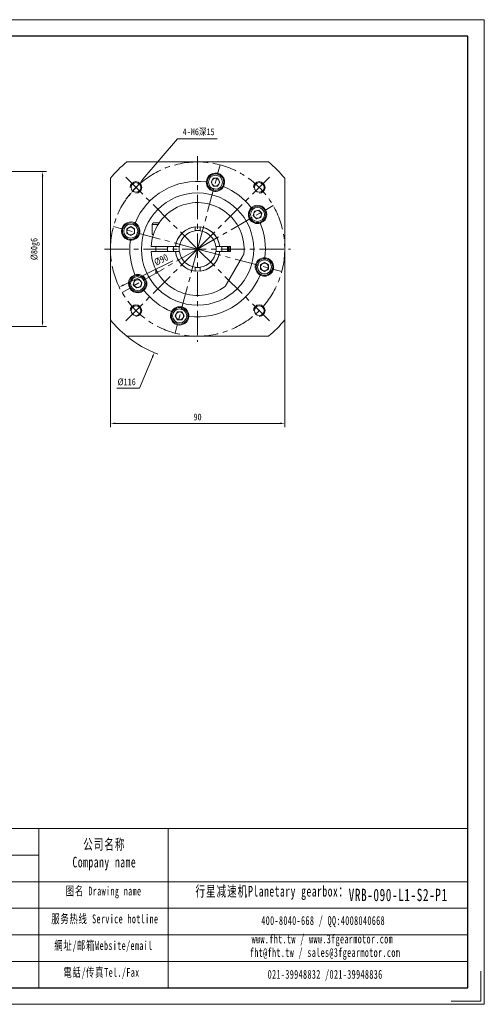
# Model space of a CAD drawing. Header units: millimetres. Extents: x 63 to 783, y 54 to 563.
# Tile 5 of 5: x 543 to 783, y 54 to 563. Entities that reach past the tile are written whole.
import ezdxf

# ---------------------------------------------------------------- set-up
doc = ezdxf.new("R2010")
doc.units = ezdxf.units.MM
doc.header["$LTSCALE"] = 10
doc.linetypes.add('CENTER', pattern=[2, 1.25, -0.25, 0.25, -0.25])
doc.layers.get('0').update_dxf_attribs({"lineweight": 18})
for name, color, linetype, lineweight in [('2细线层', 4, 'Continuous', 18), ('3中心线层', 1, 'CENTER', 18), ('7标注层', 4, 'Continuous', 18), ('图框_外框线', 7, 'Continuous', 18)]:
    doc.layers.add(name, color=color, linetype=linetype, lineweight=lineweight)
doc.styles.add('TH_GBDIM', font='txt', dxfattribs={"width": 0.8})
doc.styles.add('标准', font='txt', dxfattribs={"width": 0.667})
doc.dimstyles.new('TH_GBDIM', dxfattribs={"dimtxt": 3.5, "dimasz": 2.5, "dimexe": 2, "dimexo": 0, "dimgap": 1.5, "dimtad": 1, "dimdec": 1, "dimdsep": 46, "dimtxsty": 'TH_GBDIM', "dimcen": 2.5, "dimdle": 5, "dimclrd": 4, "dimclre": 4, "dimclrt": 3, "dimadec": 0, "dimazin": 0, "dimtfac": 0.714286, "dimtdec": 1, "dimtmove": 0, "dimatfit": 3, "dimfxl": 0, "dimtolj": 1, "dimarcsym": 0})

# ---------------------------------------------------------------- blocks, each defined once
blk = doc.blocks.new('*X9')
blk.add_hatch(color=4).paths.add_polyline_path([(596.17, 425.87), (596.53, 425.12), (594.1, 424.4)], flags=0)
at = {"color": 4}
blk.add_line((621.86, 437.9), (596.35, 425.49), dxfattribs=at)
at = {"color": 3, "insert": (615.74, 438.53), "char_height": 3.5, "width": 13.2502, "attachment_point": 5, "rotation": 25.9259, "style": 'TH_GBDIM'}
blk.add_mtext('%%C90', dxfattribs=at)
blk = doc.blocks.new('*X10')
for points in [[(592.07, 354.41), (592.07, 353.58), (589.57, 354)], [(677.07, 354.41), (677.07, 353.58), (679.57, 354)]]:
    blk.add_hatch(color=4).paths.add_polyline_path(points, flags=0)
at = {"color": 4}
for p, q in [((589.57, 407.48), (589.57, 352)), ((679.57, 407.48), (679.57, 352)), ((592.07, 354), (677.07, 354))]:
    blk.add_line(p, q, dxfattribs=at)
at = {"color": 3, "insert": (634.57, 357.25), "char_height": 3.5, "width": 7.2178, "attachment_point": 5, "style": 'TH_GBDIM'}
blk.add_mtext('90', dxfattribs=at)
blk = doc.blocks.new('*X16')
for points in [[(554.1, 481.58), (554.93, 481.58), (554.51, 484.08)], [(554.1, 406.58), (554.93, 406.58), (554.51, 404.08)]]:
    blk.add_hatch(color=4).paths.add_polyline_path(points, flags=0)
at = {"color": 4}
for p, q in [((471.93, 484.08), (556.51, 484.08)), ((554.51, 406.58), (554.51, 481.58)), ((471.93, 404.08), (556.51, 404.08))]:
    blk.add_line(p, q, dxfattribs=at)
at = {"color": 3, "insert": (550.68, 444.08), "char_height": 3.5, "width": 19.32, "attachment_point": 5, "rotation": 90, "style": 'TH_GBDIM'}
blk.add_mtext('%%C80g6', dxfattribs=at)
blk = doc.blocks.new('*X26')
at = {"layer": '7标注层'}
for points in [[(605.99, 480.36), (606.63, 479.82), (604.69, 478.18)], [(598.87, 471.97), (599.51, 471.43), (600.81, 473.61)]]:
    blk.add_hatch(color=4, dxfattribs=at).paths.add_polyline_path(points, flags=0)
at = {"layer": '7标注层', "color": 4}
for p, q in [((624.14, 501.1), (606.31, 480.09)), ((644.61, 501.1), (624.14, 501.1)), ((600.81, 473.61), (604.69, 478.18)), ((599.19, 471.7), (597.57, 469.8))]:
    blk.add_line(p, q, dxfattribs=at)
at = {"layer": '7标注层', "color": 3, "insert": (635.13, 504.48), "char_height": 3.5, "width": 31.08, "attachment_point": 5, "style": 'TH_GBDIM'}
blk.add_mtext('4-M6深15', dxfattribs=at)
blk = doc.blocks.new('*X27')
at = {"layer": '7标注层'}
blk.add_hatch(color=4, dxfattribs=at).paths.add_polyline_path([(610.87, 388.41), (611.64, 388.09), (612.22, 390.55)], flags=0)
at = {"layer": '7标注层', "color": 4}
for p, q in [((632.07, 444.07), (637.07, 444.07)), ((634.57, 441.57), (634.57, 446.57)), ((604.52, 372.13), (611.25, 388.25)), ((592.89, 372.13), (604.52, 372.13))]:
    blk.add_line(p, q, dxfattribs=at)
blk.add_arc((634.57, 444.07), 58, 230.8833, 249.3076, dxfattribs=at)
at = {"layer": '7标注层', "color": 3, "insert": (597.95, 375.38), "char_height": 3.5, "width": 15.3378, "attachment_point": 5, "style": 'TH_GBDIM'}
blk.add_mtext('%%C116', dxfattribs=at)

msp = doc.modelspace()

# ---------------------------------------------------------------- linework, layer by layer
at = {"color": 7, "linetype": 'Continuous', "lineweight": 15}
for p, q in [((597.98, 489.07), (671.16, 489.07)), ((589.57, 407.48), (589.57, 480.67)), ((641.51, 478.61), (642.67, 480.61)), ((642.67, 476.61), (641.51, 478.61)), ((642.67, 480.61), (644.98, 480.61)), ((644.98, 480.61), (646.13, 478.61)), ((646.13, 478.61), (644.98, 476.61)), ((679.57, 480.67), (679.57, 407.48)), ((644.98, 476.61), (642.67, 476.61)), ((663.3, 461.35), (663.9, 463.58)), ((663.9, 463.58), (666.13, 464.18)), ((666.13, 464.18), (667.76, 462.55)), ((664.93, 459.72), (663.3, 461.35)), ((667.16, 460.32), (664.93, 459.72)), ((667.76, 462.55), (667.16, 460.32)), ((598.04, 454.48), (600.04, 455.64)), ((598.04, 452.17), (598.04, 454.48)), ((600.04, 455.64), (602.04, 454.48)), ((602.04, 454.48), (602.04, 452.17)), ((611.07, 456.82), (611.07, 451.57)), ((614.24, 456.82), (611.07, 456.82)), ((614.73, 457.57), (611.82, 457.57)), ((633.32, 455.51), (633.32, 455)), ((633.32, 455), (633.32, 454.07)), ((633.32, 454.07), (633.32, 453.49)), ((635.82, 455.51), (635.82, 455)), ((635.82, 454.07), (635.82, 455)), ((635.82, 454.07), (635.82, 453.49)), ((600.04, 451.02), (598.04, 452.17)), ((602.04, 452.17), (600.04, 451.02)), ((611.77, 451.57), (611.07, 451.57)), ((622.64, 445.32), (611.1, 445.32)), ((611.1, 442.82), (622.64, 442.82)), ((613.07, 445.32), (613.07, 442.82)), ((619.07, 445.32), (619.07, 442.82)), ((619.12, 445.32), (619.07, 444.07)), ((619.07, 444.07), (619.12, 442.82)), ((624.57, 445.32), (623.64, 445.32)), ((623.64, 442.82), (624.57, 442.82)), ((645.5, 445.32), (644.57, 445.32)), ((644.57, 442.82), (645.5, 442.82)), ((651.57, 445.32), (646.51, 445.32)), ((646.51, 442.82), (651.57, 442.82)), ((651.57, 442.82), (651.57, 445.32)), ((649.49, 425.92), (657.75, 440.23)), ((613.07, 433.41), (613.07, 431.82)), ((633.32, 434.66), (633.32, 434.07)), ((633.32, 434.07), (633.32, 433.15)), ((633.32, 433.15), (633.32, 432.64)), ((635.82, 434.66), (635.82, 434.07)), ((635.82, 433.15), (635.82, 434.07)), ((635.82, 433.15), (635.82, 432.64)), ((667.1, 435.98), (669.1, 437.13)), ((667.1, 433.67), (667.1, 435.98)), ((669.1, 432.51), (667.1, 433.67)), ((669.1, 437.13), (671.1, 435.98)), ((671.1, 433.67), (669.1, 432.51)), ((671.1, 435.98), (671.1, 433.67)), ((601.38, 425.6), (601.98, 427.83)), ((601.98, 427.83), (604.21, 428.43)), ((604.21, 428.43), (605.84, 426.8)), ((613.07, 431.82), (613.93, 431.82)), ((614.08, 431.57), (613.32, 431.57)), ((603.01, 423.97), (601.38, 425.6)), ((605.24, 424.57), (603.01, 423.97)), ((605.84, 426.8), (605.24, 424.57)), ((623.01, 409.54), (624.16, 411.54)), ((624.16, 407.54), (623.01, 409.54)), ((624.16, 411.54), (626.47, 411.54)), ((626.47, 407.54), (624.16, 407.54)), ((626.47, 411.54), (627.63, 409.54)), ((627.63, 409.54), (626.47, 407.54)), ((671.16, 399.07), (597.98, 399.07))]:
    msp.add_line(p, q, dxfattribs=at)
msp.add_lwpolyline([(650.02, 442.82), (650.07, 444.07), (650.02, 445.32)], dxfattribs=at)
for centre in [(602.75, 475.89), (666.39, 475.89), (602.75, 412.25), (666.39, 412.25)]:
    msp.add_circle(centre, 2.5)
for centre, radius in [((643.82, 478.61), 4.25), ((643.82, 478.61), 3.63), ((634.57, 444.07), 29), ((665.53, 461.95), 4.25), ((665.53, 461.95), 3.63), ((600.04, 453.33), 4.25), ((600.04, 453.33), 3.63), ((669.1, 434.82), 4.25), ((669.1, 434.82), 3.62), ((603.61, 426.2), 4.25), ((603.61, 426.2), 3.63), ((625.32, 409.54), 4.25), ((625.32, 409.54), 3.63)]:
    msp.add_circle(centre, radius, dxfattribs=at)
for centre, radius, start, end in [((634.57, 444.07), 58, 129.1167, 140.8833), ((634.57, 444.07), 58, 39.1167, 50.8833), ((643.82, 478.61), 4.75, 336.9662, 173.0338), ((634.57, 444.07), 35, 82.6029, 157.3971), ((643.82, 478.61), 4.75, 177.866, 332.134), ((643.82, 478.61), 2, 150, 210), ((643.82, 478.61), 2, 90, 150), ((643.82, 478.61), 2, 30, 90), ((643.82, 478.61), 2, 330, 30), ((643.82, 478.61), 2, 210, 270), ((643.82, 478.61), 2, 270, 330), ((634.57, 444.07), 35, 37.6029, 67.3971), ((634.57, 444.07), 24, 353.5565, 177.0145), ((665.53, 461.95), 4.75, 132.866, 287.134), ((665.53, 461.95), 4.75, 291.9662, 128.0338), ((665.53, 461.95), 2, 105, 165), ((665.53, 461.95), 2, 45, 105), ((665.53, 461.95), 2, 345, 45), ((600.04, 453.33), 4.75, 66.9662, 263.0338), ((665.53, 461.95), 2, 165, 225), ((665.53, 461.95), 2, 225, 285), ((665.53, 461.95), 2, 285, 345), ((600.04, 453.33), 2, 120, 180), ((600.04, 453.33), 2, 180, 240), ((600.04, 453.33), 2, 60, 120), ((600.04, 453.33), 4.75, 267.866, 62.134), ((600.04, 453.33), 2, 0, 60), ((600.04, 453.33), 2, 300, 0), ((611.82, 456.82), 0.75, 90, 180), ((634.57, 444.07), 11.5, 6.2401, 173.7599), ((634.57, 444.07), 11.5, 96.2401, 173.7599), ((634.57, 444.07), 9.5, 97.5608, 172.4392), ((634.57, 444.07), 9.6, 82.5184, 97.4816), ((634.57, 444.07), 11.5, 6.2401, 83.7599), ((634.57, 444.07), 9.5, 7.5608, 82.4392), ((634.57, 444.07), 35, 352.6029, 22.3971), ((600.04, 453.33), 2, 240, 300), ((634.57, 444.07), 35, 172.6029, 202.3971), ((634.57, 444.07), 24, 182.9855, 306.4435), ((634.57, 444.07), 12.5, 174.2608, 185.7392), ((634.57, 444.07), 11.5, 186.2401, 353.7599), ((634.57, 444.07), 11.5, 186.2401, 263.7599), ((634.57, 444.07), 9.6, 172.5184, 187.4816), ((634.57, 444.07), 9.5, 187.5608, 262.4392), ((634.57, 444.07), 9.5, 277.5608, 352.4392), ((634.57, 444.07), 11.5, 276.2401, 353.7599), ((634.57, 444.07), 9.6, 352.5184, 7.4816), ((634.57, 444.07), 12.5, 354.2608, 5.7392), ((634.57, 444.07), 16, 355.5192, 4.4808), ((634.57, 444.07), 16.4, 355.6287, 4.3713), ((634.57, 444.07), 17, 355.7833, 4.2167), ((669.1, 434.82), 4.75, 87.866, 242.134), ((669.1, 434.82), 4.75, 246.9662, 83.0338), ((634.57, 444.07), 9.6, 262.5184, 277.4816), ((669.1, 434.82), 2, 120, 180), ((669.1, 434.82), 2, 180, 240), ((669.1, 434.82), 2, 60, 120), ((669.1, 434.82), 2, 240, 300), ((669.1, 434.82), 2, 0, 60), ((669.1, 434.82), 2, 300, 0), ((603.61, 426.2), 4.75, 111.9662, 308.0338), ((603.61, 426.2), 2, 105, 165), ((603.61, 426.2), 4.75, 312.866, 107.134), ((603.61, 426.2), 2, 45, 105), ((603.61, 426.2), 2, 345, 45), ((634.57, 444.07), 35, 262.6029, 337.3971), ((603.61, 426.2), 2, 165, 225), ((603.61, 426.2), 2, 225, 285), ((603.61, 426.2), 2, 285, 345), ((634.57, 444.07), 35, 217.6029, 247.3971), ((625.32, 409.54), 4.75, 357.866, 152.134), ((634.57, 444.07), 58, 219.1167, 230.8833), ((625.32, 409.54), 4.75, 156.9662, 353.0338), ((625.32, 409.54), 2, 150, 210), ((625.32, 409.54), 2, 90, 150), ((625.32, 409.54), 2, 210, 270), ((625.32, 409.54), 2, 30, 90), ((625.32, 409.54), 2, 270, 330), ((625.32, 409.54), 2, 330, 30), ((634.57, 444.07), 58, 309.1167, 320.8833)]:
    msp.add_arc(centre, radius, start, end, dxfattribs=at)
for points in [[(639.11, 479.18), (639.08, 478.78)], [(648.02, 476.39), (648.19, 476.75)], [(662.6, 465.69), (662.3, 465.43)], [(602.26, 457.53), (601.9, 457.7)], [(666.93, 457.41), (667.31, 457.54)], [(599.46, 448.61), (599.86, 448.58)], [(611.1, 445.32), (610.6, 445.32)], [(610.6, 442.82), (611.1, 442.82)], [(623.14, 445.32), (622.64, 445.32)], [(622.64, 442.82), (623.14, 442.82)], [(623.64, 445.32), (623.14, 445.32)], [(623.14, 442.82), (623.64, 442.82)], [(646, 445.32), (645.5, 445.32)], [(645.5, 442.82), (646, 442.82)], [(646.51, 445.32), (646, 445.32)], [(646, 442.82), (646.51, 442.82)], [(658.42, 441.38), (657.75, 440.23)], [(669.68, 439.54), (669.28, 439.57)], [(602.21, 430.74), (601.83, 430.6)], [(613.07, 431.82), (613.32, 431.57)], [(666.88, 430.62), (667.24, 430.45)], [(606.54, 422.46), (606.84, 422.72)], [(649.49, 425.92), (648.83, 424.77)], [(621.12, 411.76), (620.95, 411.4)], [(630.03, 408.97), (630.06, 409.37)]]:
    msp.add_open_spline(points, degree=1, dxfattribs=at)
for points, knots in [([(624.57, 445.32), (624.71, 445.32), (624.91, 445.32), (625.1, 445.32), (625.15, 445.32)], [0, 0, 0, 0, 0.4290937, 0.5821203, 0.5821203, 0.5821203, 0.5821203]), ([(625.15, 442.82), (625.1, 442.82), (624.91, 442.82), (624.71, 442.82), (624.57, 442.82)], [0, 0, 0, 0, 0.1530266, 0.5821203, 0.5821203, 0.5821203, 0.5821203]), ([(643.99, 445.32), (644.04, 445.32), (644.23, 445.32), (644.43, 445.32), (644.57, 445.32)], [0, 0, 0, 0, 0.1530266, 0.5821203, 0.5821203, 0.5821203, 0.5821203]), ([(644.57, 442.82), (644.43, 442.82), (644.23, 442.82), (644.04, 442.82), (643.99, 442.82)], [0, 0, 0, 0, 0.4290937, 0.5821203, 0.5821203, 0.5821203, 0.5821203])]:
    msp.add_open_spline(points, degree=3, knots=knots, dxfattribs=at)
at = {"layer": '2细线层'}
for centre in [(602.75, 475.89), (666.39, 475.89), (602.75, 412.25), (666.39, 412.25)]:
    msp.add_arc(centre, 3, 270, 180, dxfattribs=at)
at = {"layer": '3中心线层'}
for p, q in [((634.57, 492.07), (634.57, 396.07)), ((634.57, 444.07), (646.22, 487.54)), ((634.57, 444.07), (597.09, 481.55)), ((634.57, 444.07), (672.05, 481.55)), ((634.57, 444.07), (673.54, 466.57)), ((634.57, 444.07), (591.1, 455.72)), ((586.57, 444.07), (682.57, 444.07)), ((634.57, 444.07), (595.6, 421.57)), ((634.57, 444.07), (597.09, 406.6)), ((634.57, 444.07), (622.92, 400.61)), ((634.57, 444.07), (672.05, 406.6)), ((634.57, 444.07), (678.04, 432.43))]:
    msp.add_line(p, q, dxfattribs=at)
msp.add_circle((634.57, 444.07), 45, dxfattribs=at)
at = {"layer": '图框_外框线'}
for p, q in [((126.7, 144.6), (774.05, 144.6)), ((552.57, 144.6), (552.57, 62.38)), ((619.41, 144.6), (619.41, 62.38)), ((188.74, 130.88), (552.57, 130.88)), ((126.7, 117.16), (774.05, 117.16)), ((188.74, 103.44), (774.05, 103.44)), ((188.74, 89.72), (774.05, 89.72)), ((188.74, 76.01), (774.05, 76.01))]:
    msp.add_line(p, q, dxfattribs=at)
at = {"layer": '图框_外框线', "color": 3}
msp.add_lwpolyline([(63.15, 53.81), (782.62, 53.81), (782.62, 562.58), (63.15, 562.58)], close=True, dxfattribs=at)
at = {"layer": '图框_外框线', "color": 3, "lineweight": 25}
msp.add_lwpolyline([(105.98, 62.38), (774.05, 62.38), (774.05, 554.01), (105.98, 554.01)], close=True, dxfattribs=at)
at = {"layer": '图框_外框线', "color": 3}
msp.add_lwpolyline([(780.91, 70.94), (780.91, 55.52), (765.49, 55.52)], dxfattribs=at)

# ---------------------------------------------------------------- texts
at = {"layer": '图框_外框线', "color": 1, "attachment_point": 2, "style": '标准'}
for s, insert, char_height, width in [('\\T1.1;公司名称\\PCompany name', (586.41, 139.19), 5.4877, 71.049), ('\\T1.1;图名 Drawing name', (586.03, 114.63), 4.5731, 58.4841), ('\\T1.1;  行星减速机Planetary gearbox：', (670.34, 114.99), 5.4877, 86.3091), ('{\\T1.10000;VRB-090-L1-S2-P1}', (738.14, 113.53), 6.4024, 46.593), ('\\T1.1;服务热线 Service hotline', (586.68, 100.25), 4.5731, 65.1569), ('\\T1.1;400-8040-668 / QQ:4008040668', (699.41, 99.38), 4.5731, 133.1481), ('\\T1.1;網址/邮箱Website/email', (585.97, 86.48), 4.5731, 67.8222), ('\\T1.1;www.fht.tw / www.3fgearmotor.com ', (698.99, 89.86), 4.5731, 133.2979), ('{\\T1.10000;fht@fht.tw / sales@3fgearmotor.com }', (700.38, 82.89), 4.5731, 133.2979), ('\\T1.1;電話/传真Tel./Fax', (584.95, 72.59), 4.5731, 68.6379), ('\\T1.1;021-39948832 /021-39948836 ', (700.43, 71.59), 4.5731, 101.7831)]:
    msp.add_mtext(s, dxfattribs=dict(at, insert=insert, char_height=char_height, width=width))

# ---------------------------------------------------------------- dimensions: what is measured, and where the dimension line sits
dim = msp.add_linear_dim(base=(554.51, 484.08), p1=(471.93, 404.08), p2=(471.93, 484.08), angle=90, text='%%C<>g6', dimstyle='TH_GBDIM', override={"dimsah": 1, "dimtzin": 0})
dim.commit()
dim.dimension.update_dxf_attribs({"geometry": '*X16', "text_midpoint": (554.51, 444.08), "dimtype": 160})
dim = msp.add_diameter_dim_2p(p1=(675.04, 463.75), p2=(594.1, 424.4), dimstyle='TH_GBDIM', override={"dimpost": '%%C<>', "dimsah": 1, "dimtofl": 0, "dimtzin": 0})
dim.commit()
dim.dimension.update_dxf_attribs({"geometry": '*X9', "text_midpoint": (617.16, 435.61), "dimtype": 163})
dim = msp.add_linear_dim(base=(679.57, 354), p1=(589.57, 407.48), p2=(679.57, 407.48), dimstyle='TH_GBDIM', override={"dimsah": 1, "dimtzin": 0})
dim.commit()
dim.dimension.update_dxf_attribs({"geometry": '*X10', "text_midpoint": (634.57, 354), "dimtype": 160})
at = {"layer": '7标注层'}
dim = msp.add_diameter_dim_2p(p1=(600.81, 473.61), p2=(604.69, 478.18), text='4-M6深15', dimstyle='TH_GBDIM', override={"dimtoh": 1, "dimpost": '%%C<>', "dimsah": 1, "dimtzin": 0}, dxfattribs=at)
dim.commit()
dim.dimension.update_dxf_attribs({"geometry": '*X26', "text_midpoint": (624.14, 501.1), "dimtype": 163})
dim = msp.add_diameter_dim_2p(p1=(656.92, 497.59), p2=(612.22, 390.55), dimstyle='TH_GBDIM', override={"dimtih": 1, "dimtoh": 1, "dimpost": '%%C<>', "dimsah": 1, "dimtofl": 0, "dimtzin": 0}, dxfattribs=at)
dim.commit()
dim.dimension.update_dxf_attribs({"geometry": '*X27', "text_midpoint": (604.52, 372.13), "dimtype": 163})

doc.saveas('drawing.dxf')
